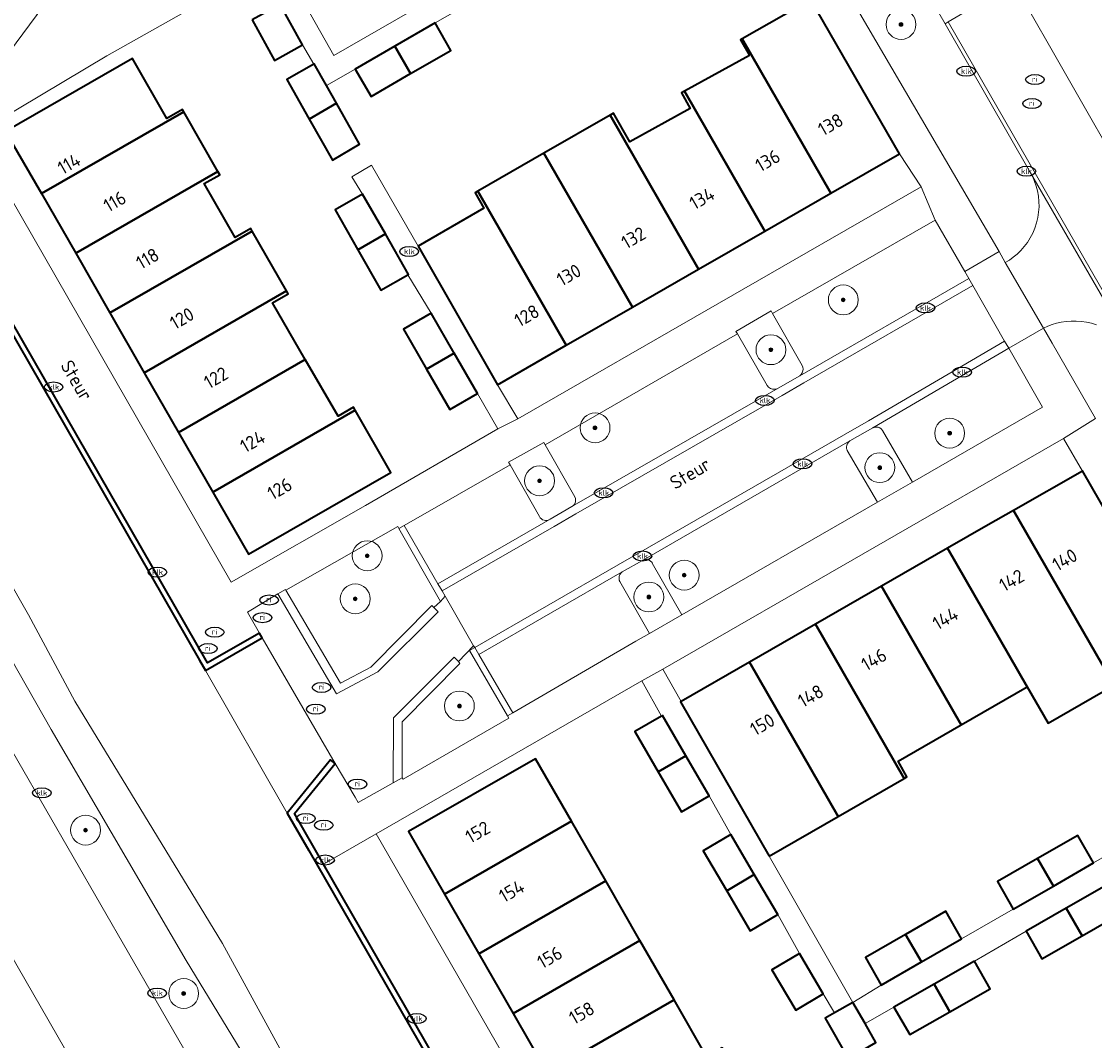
# Model space of a CAD drawing. Header units: metres. Extents: x 103671 to 105190, y 427150 to 429171.
# Tile 59 of 256: x 104238 to 104310, y 427333 to 427401. Entities that reach past the tile are written whole.
import ezdxf
from ezdxf.enums import TextEntityAlignment as Align

# ---------------------------------------------------------------- set-up
doc = ezdxf.new("R2010")
doc.units = ezdxf.units.M
for name, color, linetype, lineweight in [('B-WE-GK-BESCHOEIING-G', 253, 'GK-BESCHOEIING-SO', 18), ('B-WE-GK-KADEMUUR-GV', 253, 'Continuous', 35), ('B-WE-GR-BEPLANTING_CULTUUR_HEESTERS-GV', 253, 'Continuous', 18), ('B-WE-GR-BOOM-S', 253, 'Continuous', 25), ('B-WE-IE-MEUBILAIR-S', 253, 'Continuous', 25), ('B-WE-IE-TERREINAFSCHEIDING_KUNSTMATIG_MUUR-GV', 253, 'Continuous', 18), ('B-WE-OG-BEBOUWING-GV', 253, 'Continuous', 35), ('B-WE-OG-BEBOUWING-T18', 7, 'Continuous', 18), ('B-WE-OG-TERREIN_BEGROEID-GV', 253, 'Continuous', 18), ('B-WE-OG-TERREIN_ERF-GV', 253, 'Continuous', 18), ('B-WE-OG-TERREIN_OEVER-GV', 253, 'Continuous', 18), ('B-WE-OG-TOPOGRAFIE-T18', 7, 'Continuous', 18), ('B-WE-OG-WATER_SLOOT-GV', 253, 'Continuous', 18), ('B-WE-VH-GESLOTENVERHARDING_ASFALT-GV', 253, 'Continuous', 18), ('B-WE-VH-OPENVERHARDING-GV', 253, 'Continuous', 18), ('B-WE-VH-OPENVERHARDING_BETONSTRAATSTEEN-GV', 253, 'Continuous', 18), ('B-WE-VH-OPENVERHARDING_TEGEL-GV', 253, 'Continuous', 18)]:
    doc.layers.add(name, color=color, linetype=linetype, lineweight=lineweight)
doc.styles.add('NLCS-ISO', font='NLCS-ISO.ttf')
doc.styles.add('NLCS-ISO-M500-T18', font='NLCS-ISO.ttf', dxfattribs={"height": 0.9})
doc.linetypes.add('GK-BESCHOEIING-SO', pattern='A,18,-3,[1,NLCS.SHX,S=0.6,R=0,X=0,Y=0],-3', length=24)

# ---------------------------------------------------------------- blocks, each defined once
blk = doc.blocks.new('SIE-MEUBILAIR_PUT_KOLK-SO')
blk.add_ellipse((0, 0), major_axis=(1.25, 0), ratio=0.54)
at = {"style": 'NLCS-ISO'}
blk.add_text('klk', height=0.75, dxfattribs=at).set_placement((0.03, 0), align=Align.MIDDLE_CENTER)
blk = doc.blocks.new('SIE-MEUBILAIR_PUT_RIOOLPUT-SO')
blk.add_ellipse((0, 0), major_axis=(1.25, 0), ratio=0.54)
at = {"style": 'NLCS-ISO'}
blk.add_text('ri', height=0.75, dxfattribs=at).set_placement((-0.04, 0.07), align=Align.MIDDLE_CENTER)
blk = doc.blocks.new('SGR-BOOM_GBKN-SO')
at = {"linetype": 'ByBlock', "lineweight": 18}
h = blk.add_hatch(color=0, dxfattribs=at)
h.dxf.hatch_style = 1
edge = h.paths.add_edge_path()
edge.add_arc((0, 0), 0.25, 0, 360)
at = {"color": 0, "linetype": 'ByBlock', "lineweight": 18}
for radius in [2, 0.25]:
    blk.add_circle((0, 0), radius, dxfattribs=at)
at = {"color": 0, "linetype": 'ByBlock', "lineweight": 18, "style": 'NLCS-ISO'}
blk.add_attdef('SOORT', (2.5, 0), '', height=1.5, dxfattribs=at)

msp = doc.modelspace()

# ---------------------------------------------------------------- linework, layer by layer
at = {"layer": 'B-WE-GK-BESCHOEIING-G', "flags": 128}
msp.add_lwpolyline([(104250.16, 427357.825), (104255.647, 427348.281)], dxfattribs=at)
at = {"layer": 'B-WE-GK-KADEMUUR-GV', "flags": 128}
for points in [[(104228.647, 427395.295), (104230.276, 427392.458), (104249.764, 427358.515), (104250.16, 427357.825), (104253.976, 427360.013), (104253.797, 427360.339), (104250.301, 427358.34), (104229.143, 427395.189), (104232.464, 427397.253), (104232.288, 427397.583)], [(104285.488, 427296.363), (104285.763, 427295.883), (104286.216, 427295.091), (104290.77, 427295.816), (104290.709, 427296.213), (104286.416, 427295.539), (104285.827, 427296.556), (104258.083, 427344.864), (104256.135, 427348.256), (104258.848, 427351.59), (104258.545, 427351.849), (104255.647, 427348.281), (104257.087, 427345.777), (104282.62, 427301.37)]]:
    msp.add_lwpolyline(points, close=True, dxfattribs=at)
at = {"layer": 'B-WE-GR-BEPLANTING_CULTUUR_HEESTERS-GV', "flags": 128}
for points in [[(104290.401, 427408.003), (104303.332, 427385.888), (104303.75, 427385.155), (104304.021, 427385.32), (104304.286, 427385.508), (104304.543, 427385.722), (104304.788, 427385.959), (104305.018, 427386.221), (104305.231, 427386.504), (104305.422, 427386.807), (104305.589, 427387.128), (104305.731, 427387.465), (104305.844, 427387.813), (104305.928, 427388.169), (104305.983, 427388.53), (104306.007, 427388.891), (104306.002, 427389.25), (104305.968, 427389.602), (104305.907, 427389.945), (104305.822, 427390.275), (104305.714, 427390.591), (104305.586, 427390.89), (104305.44, 427391.172), (104299.718, 427401.146), (104298.287, 427403.642)], [(104309.848, 427380.98), (104309.518, 427381.083), (104309.182, 427381.16), (104308.842, 427381.212), (104308.501, 427381.237), (104308.161, 427381.236), (104307.827, 427381.21), (104307.5, 427381.16), (104307.184, 427381.087), (104306.879, 427380.994), (104306.587, 427380.882), (104306.311, 427380.754), (104306.882, 427379.744), (104309.788, 427374.697)]]:
    msp.add_lwpolyline(points, dxfattribs=at)
for points in [[(104288.151, 427381.733), (104288.054, 427381.915), (104285.702, 427380.545), (104285.812, 427380.376), (104287.801, 427376.915), (104287.894, 427376.806), (104288.013, 427376.724), (104288.148, 427376.676), (104288.278, 427376.664), (104288.406, 427376.683), (104288.527, 427376.732), (104289.98, 427377.566), (104290.077, 427377.657), (104290.148, 427377.77), (104290.19, 427377.896), (104290.2, 427378.021), (104290.18, 427378.144), (104290.133, 427378.26)], [(104297.534, 427370.451), (104295.528, 427373.907), (104295.509, 427373.935), (104295.487, 427373.963), (104295.462, 427373.989), (104295.435, 427374.015), (104295.406, 427374.038), (104295.375, 427374.06), (104295.342, 427374.079), (104295.307, 427374.096), (104295.271, 427374.11), (104295.233, 427374.122), (104295.195, 427374.13), (104295.156, 427374.136), (104295.118, 427374.138), (104295.079, 427374.138), (104295.042, 427374.134), (104295.005, 427374.128), (104294.969, 427374.119), (104294.935, 427374.108), (104294.902, 427374.095), (104294.871, 427374.08), (104293.335, 427373.208), (104293.308, 427373.187), (104293.282, 427373.165), (104293.257, 427373.14), (104293.233, 427373.113), (104293.211, 427373.084), (104293.191, 427373.053), (104293.173, 427373.02), (104293.157, 427372.986), (104293.143, 427372.951), (104293.132, 427372.915), (104293.124, 427372.878), (104293.118, 427372.841), (104293.115, 427372.803), (104293.114, 427372.766), (104293.117, 427372.729), (104293.121, 427372.693), (104293.128, 427372.658), (104293.138, 427372.624), (104293.149, 427372.591), (104293.162, 427372.56), (104295.188, 427369.101)], [(104272.931, 427372.945), (104272.825, 427373.111), (104270.459, 427371.781), (104270.57, 427371.607), (104272.541, 427368.136), (104272.598, 427368.053), (104272.67, 427367.984), (104272.755, 427367.93), (104272.849, 427367.894), (104272.953, 427367.878), (104273.058, 427367.883), (104273.159, 427367.911), (104273.253, 427367.959), (104274.053, 427368.423), (104274.71, 427368.804), (104274.818, 427368.885), (104274.9, 427368.992), (104274.95, 427369.117), (104274.964, 427369.238), (104274.949, 427369.359), (104274.904, 427369.472)], [(104265.339, 427362.186), (104265.473, 427362.047), (104265.91, 427362.45), (104263.125, 427367.347), (104263.047, 427367.484), (104255.555, 427363.209), (104259.206, 427356.985), (104261.255, 427358.044)], [(104280.102, 427365.029), (104280.082, 427365.058), (104280.06, 427365.085), (104280.036, 427365.112), (104280.009, 427365.138), (104279.98, 427365.161), (104279.948, 427365.183), (104279.915, 427365.203), (104279.88, 427365.22), (104279.843, 427365.234), (104279.806, 427365.246), (104279.767, 427365.255), (104279.729, 427365.26), (104279.69, 427365.263), (104279.651, 427365.262), (104279.613, 427365.259), (104279.576, 427365.253), (104279.54, 427365.244), (104279.505, 427365.233), (104279.472, 427365.22), (104279.441, 427365.205), (104278.092, 427364.436), (104278.065, 427364.416), (104278.038, 427364.394), (104278.013, 427364.37), (104277.989, 427364.343), (104277.966, 427364.314), (104277.946, 427364.284), (104277.927, 427364.251), (104277.911, 427364.217), (104277.898, 427364.181), (104277.887, 427364.145), (104277.879, 427364.108), (104277.874, 427364.07), (104277.871, 427364.032), (104277.872, 427363.995), (104277.875, 427363.958), (104277.881, 427363.922), (104277.889, 427363.887), (104277.9, 427363.854), (104277.913, 427363.821), (104277.927, 427363.791), (104279.92, 427360.317), (104282.087, 427361.564)], [(104253.976, 427360.013), (104250.16, 427357.825), (104255.647, 427348.281), (104258.545, 427351.849), (104258.848, 427351.59)], [(104267.86, 427359.169), (104268.206, 427359.369), (104268.133, 427359.485), (104267.107, 427358.425), (104267.216, 427358.309), (104263.339, 427354.384), (104263.342, 427350.634), (104263.407, 427350.552), (104270.492, 427354.64), (104270.402, 427354.794)]]:
    msp.add_lwpolyline(points, close=True, dxfattribs=at)
at = {"layer": 'B-WE-IE-TERREINAFSCHEIDING_KUNSTMATIG_MUUR-GV', "flags": 128}
for points in [[(104255.555, 427363.209), (104255.525, 427363.26), (104255.01, 427362.973), (104258.934, 427356.263), (104261.706, 427357.744), (104265.748, 427361.761), (104265.473, 427362.047), (104265.339, 427362.186), (104261.255, 427358.044), (104259.206, 427356.985)], [(104267.216, 427358.309), (104267.107, 427358.425), (104266.834, 427358.713), (104262.77, 427354.655), (104262.732, 427350.304), (104263.342, 427350.634), (104263.339, 427354.384)]]:
    msp.add_lwpolyline(points, close=True, dxfattribs=at)
at = {"layer": 'B-WE-OG-BEBOUWING-GV', "flags": 128}
for points in [[(104292.063, 427389.799), (104296.667, 427392.445), (104290.73, 427402.777), (104286.125, 427400.131)], [(104253.301, 427401.408), (104254.789, 427398.685), (104256.664, 427399.731), (104255.164, 427402.44)], [(104265.55, 427401.214), (104262.853, 427399.653), (104263.909, 427397.81), (104266.597, 427399.365)], [(104286.602, 427399.021), (104282.249, 427396.621), (104287.632, 427387.253), (104292.063, 427389.799), (104286.125, 427400.131), (104286.004, 427400.062)], [(104262.853, 427399.653), (104260.195, 427398.114), (104261.256, 427396.275), (104263.909, 427397.81)], [(104248.708, 427395.246), (104248.624, 427395.393), (104247.58, 427394.795), (104245.276, 427398.82), (104236.779, 427393.94), (104239.174, 427389.77)], [(104258.277, 427397.004), (104257.453, 427398.462), (104257.42, 427398.443), (104255.61, 427397.418), (104257.112, 427394.762), (104258.947, 427395.817)], [(104283.202, 427384.706), (104287.632, 427387.253), (104282.249, 427396.621), (104282.062, 427396.518), (104282.641, 427395.467), (104278.59, 427393.233), (104277.492, 427395.147), (104277.274, 427395.022)], [(104258.947, 427395.817), (104257.112, 427394.762), (104258.673, 427392.001), (104260.495, 427393.077)], [(104251, 427391.248), (104248.708, 427395.246), (104239.174, 427389.77), (104241.472, 427385.77)], [(104283.202, 427384.706), (104277.274, 427395.022), (104272.842, 427392.479), (104278.771, 427382.16)], [(104268.42, 427389.942), (104274.341, 427379.614), (104278.771, 427382.16), (104272.842, 427392.479)], [(104241.472, 427385.77), (104243.767, 427381.774), (104253.301, 427387.254), (104253.2, 427387.429), (104252.158, 427386.832), (104250.085, 427390.437), (104251.123, 427391.032), (104251, 427391.248)], [(104260.377, 427386.007), (104262.219, 427387.066), (104260.696, 427389.726), (104258.855, 427388.676)], [(104264.412, 427386.257), (104269.737, 427376.968), (104274.341, 427379.614), (104268.42, 427389.942), (104268.225, 427389.83), (104268.824, 427388.786)], [(104243.767, 427381.774), (104246.063, 427377.777), (104255.591, 427383.255), (104253.301, 427387.254)], [(104262.219, 427387.066), (104260.377, 427386.007), (104261.919, 427383.304), (104263.729, 427384.337), (104263.769, 427384.359)], [(104255.591, 427383.255), (104246.063, 427377.777), (104248.359, 427373.78), (104256.854, 427378.664), (104254.668, 427382.461), (104255.705, 427383.055)], [(104264.978, 427378.018), (104266.824, 427379.079), (104265.277, 427381.754), (104263.433, 427380.687)], [(104266.824, 427379.079), (104264.978, 427378.018), (104266.538, 427375.321), (104268.382, 427376.388)], [(104250.654, 427369.784), (104260.196, 427375.269), (104260.089, 427375.456), (104259.046, 427374.858), (104256.854, 427378.664), (104248.359, 427373.78)], [(104260.196, 427375.269), (104250.654, 427369.784), (104253.05, 427365.614), (104262.585, 427371.095)], [(104310.244, 427358.221), (104314.85, 427360.876), (104308.926, 427371.198), (104308.911, 427371.189), (104304.302, 427368.552)], [(104304.302, 427368.552), (104302.606, 427367.582), (104299.878, 427366.013), (104305.22, 427356.725), (104306.618, 427354.294), (104311.04, 427356.838), (104310.244, 427358.221)], [(104295.456, 427363.471), (104300.8, 427354.18), (104305.22, 427356.725), (104299.878, 427366.013)], [(104300.8, 427354.18), (104295.456, 427363.471), (104291.035, 427360.929), (104296.975, 427350.601), (104297.157, 427350.706), (104296.576, 427351.748)], [(104292.545, 427348.054), (104296.975, 427350.601), (104291.035, 427360.929), (104286.605, 427358.382)], [(104287.932, 427345.401), (104292.545, 427348.054), (104286.605, 427358.382), (104282.038, 427355.756), (104281.988, 427355.727)], [(104280.711, 427354.77), (104278.92, 427353.742), (104280.489, 427351.052), (104282.341, 427352.124), (104280.775, 427354.807)], [(104266.182, 427342.841), (104274.678, 427347.728), (104272.273, 427351.91), (104263.769, 427347.035)], [(104282.341, 427352.124), (104280.489, 427351.052), (104282.059, 427348.362), (104283.907, 427349.441)], [(104276.977, 427343.732), (104274.678, 427347.728), (104266.182, 427342.841), (104268.481, 427338.845)], [(104285.365, 427346.834), (104283.518, 427345.753), (104285.086, 427343.074), (104286.933, 427344.155)], [(104305.913, 427345.237), (104306.975, 427343.391), (104309.665, 427344.939), (104308.603, 427346.785)], [(104306.975, 427343.391), (104305.913, 427345.237), (104303.223, 427343.689), (104304.285, 427341.843)], [(104270.775, 427334.858), (104279.274, 427339.746), (104276.977, 427343.732), (104268.481, 427338.845)], [(104286.933, 427344.155), (104285.086, 427343.074), (104286.654, 427340.395), (104288.501, 427341.476)], [(104310.518, 427343.456), (104307.827, 427341.909), (104308.889, 427340.062), (104311.58, 427341.609)], [(104297.065, 427340.158), (104298.129, 427338.312), (104300.821, 427339.863), (104299.758, 427341.709)], [(104308.889, 427340.062), (104307.827, 427341.909), (104305.136, 427340.362), (104306.198, 427338.515)], [(104298.129, 427338.312), (104297.065, 427340.158), (104294.373, 427338.607), (104295.436, 427336.761)], [(104279.274, 427339.746), (104270.775, 427334.858), (104273.065, 427330.879), (104281.558, 427335.764)], [(104289.953, 427338.865), (104288.113, 427337.773), (104289.706, 427335.088), (104291.546, 427336.18)], [(104301.678, 427338.363), (104298.983, 427336.826), (104300.039, 427334.976), (104302.733, 427336.513)], [(104298.983, 427336.826), (104296.289, 427335.29), (104297.344, 427333.44), (104300.039, 427334.976)], [(104281.558, 427335.764), (104273.065, 427330.879), (104275.364, 427326.883), (104284.901, 427332.369), (104284.783, 427332.557), (104283.742, 427331.968)], [(104294.35, 427334.185), (104293.531, 427335.603), (104292.308, 427334.896), (104291.678, 427334.533), (104293.228, 427331.849), (104295.081, 427332.92)]]:
    msp.add_lwpolyline(points, close=True, dxfattribs=at)
at = {"layer": 'B-WE-OG-TERREIN_BEGROEID-GV', "flags": 128}
for points in [[(104241.604, 427441.052), (104233.239, 427428.89), (104243.686, 427410.643), (104254.487, 427406.616), (104255.107, 427405.518), (104258.772, 427399.028), (104264.005, 427402.036), (104263.714, 427402.543)], [(104187.905, 427424.364), (104185.143, 427429.122), (104180.742, 427426.599), (104183.124, 427422.457), (104187.236, 427415.322), (104199.25, 427394.428), (104252.059, 427302.612), (104253.469, 427300.178), (104257.87, 427302.721), (104242.871, 427328.799)], [(104253.765, 427404.759), (104243.809, 427408.422), (104233.883, 427395.042), (104234.665, 427393.698), (104243.57, 427398.992)]]:
    msp.add_lwpolyline(points, close=True, dxfattribs=at)
msp.add_lwpolyline([(104194.849, 427439.098), (104193.803, 427437.351), (104193.238, 427436.474), (104194.607, 427434.113), (104191.242, 427432.171), (104248.711, 427332.485), (104248.83, 427332.278), (104253.021, 427325.014), (104253.443, 427325.253), (104253.626, 427324.939), (104256.175, 427326.423), (104248.871, 427338.404), (104239.819, 427353.875), (104229.657, 427371.751), (104223.292, 427382.498), (104209.202, 427403.961)], dxfattribs=at)
at = {"layer": 'B-WE-OG-TERREIN_ERF-GV', "flags": 128}
for points in [[(104253.765, 427404.759), (104243.57, 427398.992), (104234.665, 427393.698), (104251.894, 427363.74), (104260.877, 427368.879), (104269.744, 427374.005), (104268.382, 427376.388), (104266.538, 427375.321), (104264.978, 427378.018), (104263.433, 427380.687), (104265.277, 427381.754), (104263.729, 427384.337), (104261.919, 427383.304), (104260.377, 427386.007), (104258.855, 427388.676), (104260.696, 427389.726), (104259.979, 427390.894), (104261.29, 427391.673), (104264.412, 427386.257), (104268.824, 427388.786), (104268.225, 427389.83), (104268.42, 427389.942), (104272.842, 427392.479), (104277.274, 427395.022), (104277.492, 427395.147), (104278.59, 427393.233), (104282.641, 427395.467), (104282.062, 427396.518), (104282.249, 427396.621), (104286.602, 427399.021), (104286.004, 427400.062), (104286.125, 427400.131), (104290.73, 427402.777)], [(104269.021, 427403.196), (104265.55, 427401.214), (104266.597, 427399.365), (104263.909, 427397.81), (104261.256, 427396.275), (104260.195, 427398.114), (104258.277, 427397.004), (104258.947, 427395.817), (104260.495, 427393.077), (104258.673, 427392.001), (104257.112, 427394.762), (104255.61, 427397.418), (104257.42, 427398.443), (104256.664, 427399.731), (104254.789, 427398.685), (104253.301, 427401.408)], [(104293.228, 427331.849), (104291.678, 427334.533), (104292.308, 427334.896), (104291.546, 427336.18), (104289.706, 427335.088), (104288.113, 427337.773), (104289.953, 427338.865), (104288.501, 427341.476), (104286.654, 427340.395), (104285.086, 427343.074), (104283.518, 427345.753), (104285.365, 427346.834), (104283.907, 427349.441), (104282.059, 427348.362), (104280.489, 427351.052), (104278.92, 427353.742), (104280.711, 427354.77), (104279.41, 427357.126), (104261.595, 427346.883), (104262.445, 427345.406), (104286.853, 427302.975)], [(104311.04, 427356.838), (104306.618, 427354.294), (104305.22, 427356.725), (104300.8, 427354.18), (104296.576, 427351.748), (104297.157, 427350.706), (104296.975, 427350.601), (104292.545, 427348.054), (104287.932, 427345.401), (104293.531, 427335.603), (104295.436, 427336.761), (104294.373, 427338.607), (104297.065, 427340.158), (104299.758, 427341.709), (104300.821, 427339.863), (104304.285, 427341.843), (104303.223, 427343.689), (104305.913, 427345.237), (104308.603, 427346.785), (104309.665, 427344.939), (104313.127, 427346.937)], [(104273.065, 427330.879), (104270.775, 427334.858), (104268.481, 427338.845), (104266.182, 427342.841), (104263.769, 427347.035), (104272.273, 427351.91), (104274.678, 427347.728), (104276.977, 427343.732), (104279.274, 427339.746), (104281.558, 427335.764), (104283.742, 427331.968)], [(104313.439, 427332.175), (104317.862, 427334.714), (104322.286, 427337.253), (104326.905, 427339.904), (104321.327, 427349.608), (104319.388, 427348.511), (104320.445, 427346.657), (104317.742, 427345.13), (104315.039, 427343.603), (104313.99, 427345.457), (104310.518, 427343.456), (104311.58, 427341.609), (104308.889, 427340.062), (104306.198, 427338.515), (104305.136, 427340.362), (104301.678, 427338.363), (104302.733, 427336.513), (104300.039, 427334.976), (104297.344, 427333.44), (104296.289, 427335.29), (104294.35, 427334.185), (104295.081, 427332.92)]]:
    msp.add_lwpolyline(points, dxfattribs=at)
for points in [[(104251, 427391.248), (104251.123, 427391.032), (104250.085, 427390.437), (104252.158, 427386.832), (104253.2, 427387.429), (104253.301, 427387.254), (104255.591, 427383.255), (104255.705, 427383.055), (104254.668, 427382.461), (104256.854, 427378.664), (104259.046, 427374.858), (104260.089, 427375.456), (104260.196, 427375.269), (104262.585, 427371.095), (104253.05, 427365.614), (104250.654, 427369.784), (104248.359, 427373.78), (104246.063, 427377.777), (104243.767, 427381.774), (104241.472, 427385.77), (104239.174, 427389.77), (104236.779, 427393.94), (104245.276, 427398.82), (104247.58, 427394.795), (104248.624, 427395.393), (104248.708, 427395.246)], [(104298.113, 427390.219), (104296.667, 427392.445), (104292.063, 427389.799), (104287.632, 427387.253), (104283.202, 427384.706), (104278.771, 427382.16), (104274.341, 427379.614), (104269.737, 427376.968), (104271.091, 427374.683)], [(104280.813, 427357.919), (104282.038, 427355.756), (104286.605, 427358.382), (104291.035, 427360.929), (104295.456, 427363.471), (104299.878, 427366.013), (104302.606, 427367.582), (104304.302, 427368.552), (104308.911, 427371.189), (104307.651, 427373.368)]]:
    msp.add_lwpolyline(points, close=True, dxfattribs=at)
at = {"layer": 'B-WE-OG-TERREIN_OEVER-GV', "flags": 128}
for points in [[(104194.26, 427429.73), (104203.942, 427413.033), (104209.202, 427403.961), (104223.292, 427382.498), (104229.657, 427371.751), (104239.819, 427353.875), (104248.871, 427338.404), (104256.175, 427326.423), (104256.341, 427326.519), (104265.424, 427310.726), (104266.658, 427311.453), (104251.305, 427339.551)], [(104251.305, 427339.551), (104241.414, 427355.765), (104238.305, 427361.564), (104227.584, 427380.321), (104226.204, 427383.049), (104213.773, 427404.231), (104207.395, 427415.009), (104198.714, 427429.678)]]:
    msp.add_lwpolyline(points, dxfattribs=at)
at = {"layer": 'B-WE-OG-WATER_SLOOT-GV', "flags": 128}
for points in [[(104282.62, 427301.37), (104257.087, 427345.777), (104255.647, 427348.281), (104250.16, 427357.825), (104249.764, 427358.515), (104230.276, 427392.458)], [(104227.584, 427380.321), (104238.305, 427361.564), (104241.414, 427355.765), (104251.305, 427339.551), (104266.658, 427311.453)]]:
    msp.add_lwpolyline(points, dxfattribs=at)
at = {"layer": 'B-WE-VH-GESLOTENVERHARDING_ASFALT-GV', "flags": 128}
msp.add_lwpolyline([(104191.242, 427432.171), (104188.685, 427436.775), (104182.633, 427433.446), (104185.143, 427429.122), (104187.905, 427424.364), (104242.871, 427328.799), (104248.711, 427332.485)], close=True, dxfattribs=at)
at = {"layer": 'B-WE-VH-OPENVERHARDING-GV', "flags": 128}
for points in [[(104304.311, 427403.858), (104311.776, 427390.812), (104311.614, 427391.135), (104311.471, 427391.476), (104311.349, 427391.833), (104311.25, 427392.204), (104311.176, 427392.587), (104311.129, 427392.979), (104311.11, 427393.378), (104311.121, 427393.781), (104311.161, 427394.183), (104311.231, 427394.583), (104311.33, 427394.977), (104311.458, 427395.361), (104311.612, 427395.733), (104311.792, 427396.089), (104311.995, 427396.428), (104312.219, 427396.748), (104312.46, 427397.046), (104312.718, 427397.322), (104312.987, 427397.575), (104313.267, 427397.804), (104313.692, 427398.069), (104404.904, 427450.45)], [(104264.005, 427402.036), (104258.772, 427399.028), (104255.107, 427405.518)], [(104298.287, 427403.642), (104299.718, 427401.146), (104299.922, 427401.266), (104304.311, 427403.858)], [(104255.164, 427402.44), (104256.664, 427399.731), (104257.42, 427398.443), (104257.453, 427398.462), (104258.277, 427397.004), (104260.195, 427398.114), (104262.853, 427399.653), (104265.55, 427401.214), (104269.021, 427403.196)], [(104320.064, 427366.243), (104302.147, 427397.396), (104299.922, 427401.266), (104299.718, 427401.146), (104305.44, 427391.172), (104312.305, 427379.29)], [(104309.788, 427374.697), (104307.651, 427373.368), (104308.911, 427371.189), (104308.926, 427371.198), (104314.85, 427360.876)]]:
    msp.add_lwpolyline(points, dxfattribs=at)
for points in [[(104290.255, 427377.09), (104301.572, 427383.614), (104301.299, 427384.091), (104289.98, 427377.566), (104288.527, 427376.732), (104274.71, 427368.804), (104274.053, 427368.423), (104273.253, 427367.959), (104265.727, 427363.639), (104266.013, 427363.169), (104273.527, 427367.482), (104274.984, 427368.327), (104288.801, 427376.255)], [(104293.335, 427373.208), (104294.871, 427374.08), (104303.976, 427379.416), (104303.703, 427379.894), (104294.593, 427374.555), (104293.06, 427373.685), (104279.166, 427365.682), (104277.817, 427364.912), (104268.206, 427359.369), (104268.483, 427358.893), (104278.092, 427364.436), (104279.441, 427365.205)]]:
    msp.add_lwpolyline(points, close=True, dxfattribs=at)
at = {"layer": 'B-WE-VH-OPENVERHARDING_BETONSTRAATSTEEN-GV', "flags": 128}
for points in [[(104311.776, 427390.812), (104304.311, 427403.858), (104299.922, 427401.266), (104302.147, 427397.396), (104320.064, 427366.243), (104324.455, 427368.766)], [(104294.593, 427374.555), (104303.703, 427379.894), (104301.572, 427383.614), (104290.255, 427377.09), (104288.801, 427376.255), (104274.984, 427368.327), (104273.527, 427367.482), (104266.013, 427363.169), (104266.234, 427362.805), (104268.133, 427359.485), (104268.206, 427359.369), (104277.817, 427364.912), (104279.166, 427365.682), (104293.06, 427373.685)]]:
    msp.add_lwpolyline(points, close=True, dxfattribs=at)
msp.add_lwpolyline([(104312.305, 427379.29), (104305.44, 427391.172), (104305.586, 427390.89), (104305.714, 427390.591), (104305.822, 427390.275), (104305.907, 427389.945), (104305.968, 427389.602), (104306.002, 427389.25), (104306.007, 427388.891), (104305.983, 427388.53), (104305.928, 427388.169), (104305.844, 427387.813), (104305.731, 427387.465), (104305.589, 427387.128), (104305.422, 427386.807), (104305.231, 427386.504), (104305.018, 427386.221), (104304.788, 427385.959), (104304.543, 427385.722), (104304.286, 427385.508), (104304.021, 427385.32), (104303.75, 427385.155), (104306.311, 427380.754), (104306.587, 427380.882), (104306.879, 427380.994), (104307.184, 427381.087), (104307.5, 427381.16), (104307.827, 427381.21), (104308.161, 427381.236), (104308.501, 427381.237), (104308.842, 427381.212), (104309.182, 427381.16), (104309.518, 427381.083), (104309.848, 427380.98)], dxfattribs=at)
at = {"layer": 'B-WE-VH-OPENVERHARDING_TEGEL-GV', "flags": 128}
for points in [[(104233.883, 427395.042), (104243.809, 427408.422)], [(104290.73, 427402.777), (104296.667, 427392.445), (104298.113, 427390.219), (104299.059, 427387.991), (104301.037, 427384.547), (104303.332, 427385.888), (104290.401, 427408.003)], [(104229.143, 427395.189), (104250.301, 427358.34), (104253.797, 427360.339), (104252.978, 427361.738), (104255.01, 427362.973), (104255.525, 427363.26), (104255.555, 427363.209), (104263.047, 427367.484), (104263.125, 427367.347), (104263.467, 427367.543), (104270.57, 427371.607), (104270.459, 427371.781), (104272.825, 427373.111), (104272.931, 427372.945), (104285.812, 427380.376), (104285.702, 427380.545), (104288.054, 427381.915), (104288.151, 427381.733), (104299.059, 427387.991), (104298.113, 427390.219), (104271.091, 427374.683), (104269.744, 427374.005), (104260.877, 427368.879), (104251.894, 427363.74), (104234.665, 427393.698)]]:
    msp.add_lwpolyline(points, dxfattribs=at)
for points in [[(104264.412, 427386.257), (104261.29, 427391.673), (104259.979, 427390.894), (104260.696, 427389.726), (104262.219, 427387.066), (104263.769, 427384.359), (104263.729, 427384.337), (104265.277, 427381.754), (104266.824, 427379.079), (104268.382, 427376.388), (104269.744, 427374.005), (104271.091, 427374.683), (104269.737, 427376.968)], [(104301.299, 427384.091), (104301.037, 427384.547), (104299.059, 427387.991), (104288.151, 427381.733), (104290.133, 427378.26), (104290.18, 427378.144), (104290.2, 427378.021), (104290.19, 427377.896), (104290.148, 427377.77), (104290.077, 427377.657), (104289.98, 427377.566)], [(104303.75, 427385.155), (104303.332, 427385.888), (104301.037, 427384.547), (104301.299, 427384.091), (104301.572, 427383.614), (104303.703, 427379.894), (104303.976, 427379.416), (104306.311, 427380.754)], [(104279.41, 427357.126), (104280.813, 427357.919), (104307.651, 427373.368), (104309.788, 427374.697), (104306.882, 427379.744), (104306.311, 427380.754), (104303.976, 427379.416), (104306.242, 427375.461), (104297.534, 427370.451), (104295.188, 427369.101), (104282.087, 427361.564), (104279.92, 427360.317), (104278.999, 427359.787), (104270.748, 427354.995), (104270.402, 427354.794), (104270.492, 427354.64), (104263.407, 427350.552), (104263.342, 427350.634), (104262.732, 427350.304), (104260.394, 427348.982), (104260.186, 427349.338), (104258.848, 427351.59), (104256.135, 427348.256), (104258.083, 427344.864), (104261.595, 427346.883)], [(104288.527, 427376.732), (104288.406, 427376.683), (104288.278, 427376.664), (104288.148, 427376.676), (104288.013, 427376.724), (104287.894, 427376.806), (104287.801, 427376.915), (104285.812, 427380.376), (104272.931, 427372.945), (104274.904, 427369.472), (104274.949, 427369.359), (104274.964, 427369.238), (104274.95, 427369.117), (104274.9, 427368.992), (104274.818, 427368.885), (104274.71, 427368.804)], [(104295.528, 427373.907), (104297.534, 427370.451), (104306.242, 427375.461), (104303.976, 427379.416), (104294.871, 427374.08), (104294.902, 427374.095), (104294.935, 427374.108), (104294.969, 427374.119), (104295.005, 427374.128), (104295.042, 427374.134), (104295.079, 427374.138), (104295.118, 427374.138), (104295.156, 427374.136), (104295.195, 427374.13), (104295.233, 427374.122), (104295.271, 427374.11), (104295.307, 427374.096), (104295.342, 427374.079), (104295.375, 427374.06), (104295.406, 427374.038), (104295.435, 427374.015), (104295.462, 427373.989), (104295.487, 427373.963), (104295.509, 427373.935)], [(104279.441, 427365.205), (104279.472, 427365.22), (104279.505, 427365.233), (104279.54, 427365.244), (104279.576, 427365.253), (104279.613, 427365.259), (104279.651, 427365.262), (104279.69, 427365.263), (104279.729, 427365.26), (104279.767, 427365.255), (104279.806, 427365.246), (104279.843, 427365.234), (104279.88, 427365.22), (104279.915, 427365.203), (104279.948, 427365.183), (104279.98, 427365.161), (104280.009, 427365.138), (104280.036, 427365.112), (104280.06, 427365.085), (104280.082, 427365.058), (104280.102, 427365.029), (104282.087, 427361.564), (104295.188, 427369.101), (104293.162, 427372.56), (104293.149, 427372.591), (104293.138, 427372.624), (104293.128, 427372.658), (104293.121, 427372.693), (104293.117, 427372.729), (104293.114, 427372.766), (104293.115, 427372.803), (104293.118, 427372.841), (104293.124, 427372.878), (104293.132, 427372.915), (104293.143, 427372.951), (104293.157, 427372.986), (104293.173, 427373.02), (104293.191, 427373.053), (104293.211, 427373.084), (104293.233, 427373.113), (104293.257, 427373.14), (104293.282, 427373.165), (104293.308, 427373.187), (104293.335, 427373.208)], [(104273.253, 427367.959), (104273.159, 427367.911), (104273.058, 427367.883), (104272.953, 427367.878), (104272.849, 427367.894), (104272.755, 427367.93), (104272.67, 427367.984), (104272.598, 427368.053), (104272.541, 427368.136), (104270.57, 427371.607), (104263.467, 427367.543), (104265.727, 427363.639)], [(104263.467, 427367.543), (104263.125, 427367.347), (104265.91, 427362.45), (104266.234, 427362.805), (104266.013, 427363.169), (104265.727, 427363.639)], [(104278.092, 427364.436), (104268.483, 427358.893), (104270.748, 427354.995), (104278.999, 427359.787), (104279.92, 427360.317), (104277.927, 427363.791), (104277.913, 427363.821), (104277.9, 427363.854), (104277.889, 427363.887), (104277.881, 427363.922), (104277.875, 427363.958), (104277.872, 427363.995), (104277.871, 427364.032), (104277.874, 427364.07), (104277.879, 427364.108), (104277.887, 427364.145), (104277.898, 427364.181), (104277.911, 427364.217), (104277.927, 427364.251), (104277.946, 427364.284), (104277.966, 427364.314), (104277.989, 427364.343), (104278.013, 427364.37), (104278.038, 427364.394), (104278.065, 427364.416)], [(104266.834, 427358.713), (104267.107, 427358.425), (104268.133, 427359.485), (104266.234, 427362.805), (104265.91, 427362.45), (104265.473, 427362.047), (104265.748, 427361.761), (104261.706, 427357.744), (104258.934, 427356.263), (104255.01, 427362.973), (104252.978, 427361.738), (104253.797, 427360.339), (104253.976, 427360.013), (104258.848, 427351.59), (104260.186, 427349.338), (104260.394, 427348.982), (104262.732, 427350.304), (104262.77, 427354.655)], [(104268.483, 427358.893), (104268.206, 427359.369), (104267.86, 427359.169), (104270.402, 427354.794), (104270.748, 427354.995)], [(104287.932, 427345.401), (104281.988, 427355.727), (104282.038, 427355.756), (104280.813, 427357.919), (104279.41, 427357.126), (104280.711, 427354.77), (104280.775, 427354.807), (104282.341, 427352.124), (104283.907, 427349.441), (104285.365, 427346.834), (104286.933, 427344.155), (104288.501, 427341.476), (104289.953, 427338.865), (104291.546, 427336.18), (104292.308, 427334.896), (104293.531, 427335.603)], [(104305.136, 427340.362), (104307.827, 427341.909), (104310.518, 427343.456), (104313.99, 427345.457), (104316.689, 427346.984), (104319.388, 427348.511), (104321.327, 427349.608), (104320.418, 427351.19), (104318.493, 427350.067), (104315.81, 427348.502), (104313.127, 427346.937), (104309.665, 427344.939), (104306.975, 427343.391), (104304.285, 427341.843), (104300.821, 427339.863), (104298.129, 427338.312), (104295.436, 427336.761), (104293.531, 427335.603), (104294.35, 427334.185), (104296.289, 427335.29), (104298.983, 427336.826), (104301.678, 427338.363)], [(104262.445, 427345.406), (104261.595, 427346.883), (104258.083, 427344.864), (104285.827, 427296.556), (104286.416, 427295.539), (104290.709, 427296.213), (104289.212, 427298.896), (104287.997, 427300.998), (104286.853, 427302.975)]]:
    msp.add_lwpolyline(points, close=True, dxfattribs=at)

# ---------------------------------------------------------------- block references
at = {"layer": 'B-WE-GR-BOOM-S', "xscale": 0.5, "yscale": 0.5, "zscale": 0.5}
for p in [(104296.762, 427401.101), (104292.894, 427382.649), (104288.048, 427379.314), (104276.265, 427374.082), (104300.021, 427373.722), (104295.339, 427371.417), (104272.55, 427370.538), (104261.003, 427365.515), (104282.24, 427364.219), (104260.201, 427362.629), (104279.871, 427362.752), (104267.178, 427355.453), (104242.136, 427347.137), (104248.709, 427336.197)]:
    msp.add_blockref('SGR-BOOM_GBKN-SO', p, dxfattribs=at)
at = {"layer": 'B-WE-IE-MEUBILAIR-S', "xscale": 0.5, "yscale": 0.5, "zscale": 0.5}
for name, p in [('SIE-MEUBILAIR_PUT_KOLK-SO', (104301.127, 427397.965)), ('SIE-MEUBILAIR_PUT_RIOOLPUT-SO', (104305.737, 427397.407)), ('SIE-MEUBILAIR_PUT_RIOOLPUT-SO', (104305.537, 427395.8)), ('SIE-MEUBILAIR_PUT_KOLK-SO', (104305.161, 427391.267)), ('SIE-MEUBILAIR_PUT_KOLK-SO', (104263.814, 427385.895)), ('SIE-MEUBILAIR_PUT_KOLK-SO', (104298.396, 427382.111)), ('SIE-MEUBILAIR_PUT_KOLK-SO', (104300.864, 427377.807)), ('SIE-MEUBILAIR_PUT_KOLK-SO', (104239.993, 427376.817)), ('SIE-MEUBILAIR_PUT_KOLK-SO', (104287.637, 427375.92)), ('SIE-MEUBILAIR_PUT_KOLK-SO', (104290.166, 427371.667)), ('SIE-MEUBILAIR_PUT_KOLK-SO', (104276.839, 427369.731)), ('SIE-MEUBILAIR_PUT_KOLK-SO', (104279.437, 427365.498)), ('SIE-MEUBILAIR_PUT_KOLK-SO', (104246.945, 427364.412)), ('SIE-MEUBILAIR_PUT_RIOOLPUT-SO', (104254.434, 427362.55)), ('SIE-MEUBILAIR_PUT_RIOOLPUT-SO', (104253.987, 427361.368)), ('SIE-MEUBILAIR_PUT_RIOOLPUT-SO', (104250.787, 427360.39)), ('SIE-MEUBILAIR_PUT_RIOOLPUT-SO', (104250.336, 427359.295)), ('SIE-MEUBILAIR_PUT_RIOOLPUT-SO', (104257.948, 427356.697)), ('SIE-MEUBILAIR_PUT_RIOOLPUT-SO', (104257.565, 427355.242)), ('SIE-MEUBILAIR_PUT_RIOOLPUT-SO', (104260.355, 427350.217)), ('SIE-MEUBILAIR_PUT_KOLK-SO', (104239.2, 427349.63)), ('SIE-MEUBILAIR_PUT_RIOOLPUT-SO', (104256.894, 427347.918)), ('SIE-MEUBILAIR_PUT_RIOOLPUT-SO', (104258.088, 427347.471)), ('SIE-MEUBILAIR_PUT_KOLK-SO', (104258.178, 427345.136)), ('SIE-MEUBILAIR_PUT_KOLK-SO', (104246.93, 427336.22)), ('SIE-MEUBILAIR_PUT_KOLK-SO', (104264.328, 427334.513))]:
    msp.add_blockref(name, p, dxfattribs=at)

# ---------------------------------------------------------------- texts
at = {"layer": 'B-WE-OG-BEBOUWING-T18', "style": 'NLCS-ISO-M500-T18'}
for s, rotation, p in [('138', 29.9, (104292.042, 427394.4)), ('114', 29.9, (104241.026, 427391.767)), ('136', 29.9, (104287.831, 427391.981)), ('116', 29.9, (104244.089, 427389.245)), ('134', 29.9, (104283.428, 427389.45)), ('132', 29.9, (104278.84, 427386.813)), ('118', 29.9, (104246.285, 427385.421)), ('130', 29.9, (104274.51, 427384.324)), ('128', 29.8, (104271.693, 427381.599)), ('120', 29.9, (104248.588, 427381.412)), ('122', 29.9, (104250.87, 427377.439)), ('124', 29.9, (104253.322, 427373.171)), ('126', 29.9, (104255.141, 427370.003)), ('140', 29.9, (104307.731, 427365.245)), ('142', 29.9, (104304.171, 427363.867)), ('144', 29.9, (104299.733, 427361.316)), ('146', 29.9, (104294.949, 427358.566)), ('148', 29.9, (104290.711, 427356.129)), ('150', 29.9, (104287.476, 427354.211)), ('152', 29.9, (104268.401, 427347.005)), ('154', 29.9, (104270.675, 427343.052)), ('156', 29.9, (104273.228, 427338.615)), ('158', 29.9, (104275.37, 427334.893))]:
    msp.add_text(s, height=0.9, rotation=rotation, dxfattribs=at).set_placement(p, align=Align.MIDDLE)
at = {"layer": 'B-WE-OG-TOPOGRAFIE-T18', "style": 'NLCS-ISO-M500-T18'}
for rotation, p in [(300.6, (104241.537, 427377.262)), (30.6, (104282.629, 427371.034))]:
    msp.add_text('Steur', height=0.9, rotation=rotation, dxfattribs=at).set_placement(p, align=Align.MIDDLE)

doc.saveas('drawing.dxf')
